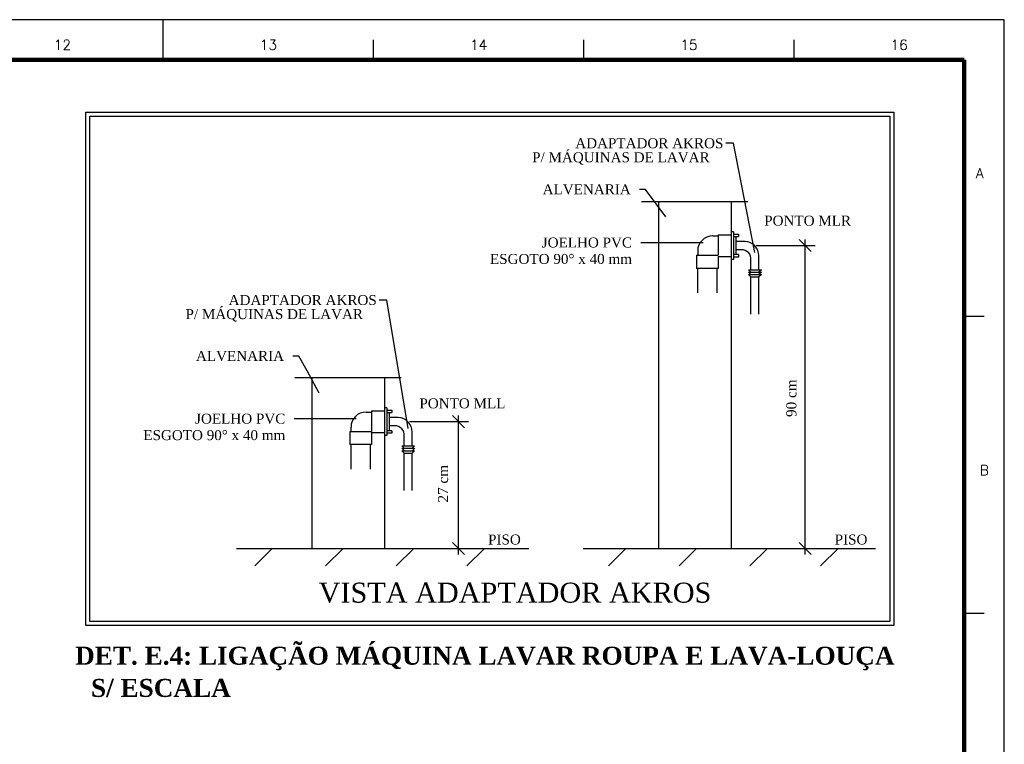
# Model space of a CAD drawing. Header units: millimetres. Extents: x 7 to 27269, y 0 to 59.
# Tile 10 of 10: x 66 to 91, y 41 to 59. Entities that reach past the tile are written whole.
import ezdxf

# ---------------------------------------------------------------- set-up
doc = ezdxf.new("R2010")
doc.units = ezdxf.units.MM
doc.header["$MEASUREMENT"] = 0
for name, color, linetype in [('CHANFRO', 9, 'Continuous'), ('COMENTARIOS', 7, 'Continuous'), ('EG_CONEXAO1', 1, 'Continuous'), ('EG_TUBO', 1, 'Continuous'), ('MARGEM', 4, 'Continuous'), ('TITULO_LISTA', 174, 'Continuous')]:
    doc.layers.add(name, color=color, linetype=linetype)
doc.layers.add('DI-Títulos', color=3, linetype='Continuous', lineweight=30)
doc.styles.add('ROMANS', font='ROMANS')
doc.styles.add('TimesNewRoman', font='times.ttf')
doc.styles.add('TimesNewRomanN', font='timesbd.ttf')

msp = doc.modelspace()

# ---------------------------------------------------------------- hatches: boundary and pattern name
at = {"linetype": 'Continuous'}
h = msp.add_hatch(dxfattribs=at)
h.set_pattern_fill('ANSI31', color=256, scale=10, style=0)
h.paths.add_polyline_path([(79.04895, 46.12173), (71.74595, 46.12173), (71.74595, 45.68473), (79.04895, 45.68473), (79.04895, 46.12173)])
h = msp.add_hatch(dxfattribs=at)
h.set_pattern_fill('ANSI31', color=256, scale=10, style=0)
h.paths.add_polyline_path([(87.71495, 46.12173), (80.41195, 46.12173), (80.41195, 45.68473), (87.71495, 45.68473), (87.71495, 46.12173)])

# ---------------------------------------------------------------- linework, layer by layer
for p, q in [((84.52295, 54.79173), (81.86695, 54.79173)), ((82.29195, 54.79173), (82.29195, 46.12173)), ((84.10695, 54.79173), (84.10695, 46.12173)), ((75.85595, 50.38873), (73.19995, 50.38873)), ((73.62595, 50.38873), (73.62595, 46.12173)), ((75.44095, 50.38873), (75.44095, 46.12173)), ((71.74595, 46.12173), (79.04895, 46.12173)), ((80.41195, 46.12173), (87.71495, 46.12173))]:
    msp.add_line(p, q)
at = {"color": 9, "linetype": 'Continuous'}
for p, q in [((84.73195, 53.69473), (86.20995, 53.69473)), ((86.10895, 53.54373), (85.80695, 53.84573)), ((76.06595, 49.29173), (77.54295, 49.29173)), ((77.44295, 49.13973), (77.13995, 49.44273)), ((77.44295, 45.96973), (77.13995, 46.27273)), ((77.40895, 46.12173), (77.54295, 46.12173)), ((86.10895, 45.96973), (85.80695, 46.27273)), ((86.07495, 46.12173), (86.20995, 46.12173))]:
    msp.add_line(p, q, dxfattribs=at)
at = {"color": 7, "linetype": 'Continuous'}
for p, q in [((85.95795, 45.96973), (85.95795, 53.84573)), ((77.29095, 45.96973), (77.29095, 49.44273))]:
    msp.add_line(p, q, dxfattribs=at)
for points in [[(67.97795, 57.03173), (88.17795, 57.03173), (88.17795, 44.19573), (67.97795, 44.19573)], [(68.07795, 56.93173), (88.07795, 56.93173), (88.07795, 44.29573), (68.07795, 44.29573)]]:
    msp.add_lwpolyline(points, close=True)
at = {"layer": 'CHANFRO', "color": 14}
for p, q in [((83.78095, 53.93473), (83.78095, 53.45073)), ((83.26695, 53.45073), (83.78095, 53.45073)), ((75.11395, 49.53073), (75.11395, 49.04673)), ((74.60095, 49.04673), (75.11395, 49.04673))]:
    msp.add_line(p, q, dxfattribs=at)
at = {"layer": 'COMENTARIOS'}
for p, q in [((84.16595, 56.25073), (83.97395, 56.25073)), ((84.69795, 53.51973), (84.16595, 56.25073)), ((81.97095, 55.09473), (81.81495, 55.09473)), ((82.47895, 54.40973), (81.97095, 55.09473)), ((82.77495, 53.76473), (81.84995, 53.76473)), ((83.40495, 53.76473), (82.77495, 53.76473)), ((75.49895, 52.32873), (75.30695, 52.32873)), ((76.03095, 49.11673), (75.49895, 52.32873)), ((73.30495, 50.93173), (73.14795, 50.93173)), ((73.50895, 50.55973), (73.30495, 50.93173)), ((73.81195, 50.00673), (73.50895, 50.55973)), ((74.10795, 49.36173), (73.18295, 49.36173)), ((74.73795, 49.36173), (74.10795, 49.36173))]:
    msp.add_line(p, q, dxfattribs=at)
at = {"layer": 'EG_CONEXAO1'}
for p, q in [((83.64695, 53.93473), (83.78095, 53.93473)), ((83.78095, 53.96373), (83.78095, 53.93473)), ((83.78095, 53.96373), (84.10695, 53.96373)), ((84.16795, 54.04173), (84.10695, 54.04173)), ((84.10695, 53.96373), (84.10695, 53.42173)), ((84.16795, 54.04173), (84.16795, 53.34773)), ((84.16795, 53.98173), (84.29495, 53.98173)), ((84.16795, 53.92173), (84.29495, 53.92173)), ((84.22795, 53.92173), (84.22795, 53.46873)), ((84.29495, 53.98173), (84.29495, 53.92173)), ((84.45495, 53.79973), (84.22795, 53.79973)), ((83.23895, 53.45073), (83.26695, 53.45073)), ((83.23895, 53.45073), (83.23895, 53.12373)), ((83.27195, 53.55873), (83.27195, 53.44873)), ((83.78095, 53.42173), (83.78095, 53.12373)), ((83.78095, 53.42173), (84.10695, 53.42173)), ((84.29495, 53.46873), (84.16795, 53.46873)), ((84.36095, 53.58973), (84.22795, 53.58973)), ((84.29495, 53.46873), (84.29495, 53.40773)), ((84.80195, 53.08973), (84.80195, 53.43673)), ((84.16795, 53.34773), (84.10695, 53.34773)), ((84.29495, 53.40773), (84.16795, 53.40773)), ((84.60295, 53.08973), (84.60295, 53.33073)), ((83.78095, 53.12373), (83.23895, 53.12373)), ((84.54295, 53.08973), (84.86295, 53.08973)), ((84.54295, 53.08973), (84.60295, 53.02973)), ((84.54295, 53.02973), (84.60295, 52.96973)), ((84.54295, 53.02973), (84.86295, 53.02973)), ((84.54295, 52.96973), (84.60295, 52.90873)), ((84.54295, 52.96973), (84.86295, 52.96973)), ((84.60295, 53.02973), (84.80195, 53.02973)), ((84.60295, 52.96973), (84.80195, 52.96973)), ((84.86295, 53.08973), (84.80195, 53.02973)), ((84.86295, 53.02973), (84.80195, 52.96973)), ((84.86295, 52.96973), (84.80195, 52.90873)), ((84.60295, 51.97773), (84.60295, 52.90873)), ((84.60295, 52.90873), (84.80195, 52.90873)), ((84.80195, 51.97773), (84.80195, 52.90873)), ((74.98095, 49.53073), (75.11395, 49.53073)), ((75.11395, 49.56073), (75.11395, 49.53073)), ((75.11395, 49.56073), (75.44095, 49.56073)), ((75.50095, 49.63873), (75.44095, 49.63873)), ((75.44095, 49.56073), (75.44095, 49.01773)), ((75.50095, 49.63873), (75.50095, 48.94373)), ((75.50095, 49.57773), (75.62795, 49.57773)), ((75.50095, 49.51773), (75.62795, 49.51773)), ((75.56195, 49.51773), (75.56195, 49.06573)), ((75.62795, 49.57773), (75.62795, 49.51773)), ((75.78795, 49.39673), (75.56195, 49.39673)), ((74.57195, 49.04673), (74.60095, 49.04673)), ((74.57195, 49.04673), (74.57195, 48.72073)), ((74.60495, 49.15573), (74.60495, 49.04473)), ((75.11395, 49.01773), (75.11395, 48.72073)), ((75.11395, 49.01773), (75.44095, 49.01773)), ((75.62795, 49.06573), (75.50095, 49.06573)), ((75.62795, 49.00473), (75.50095, 49.00473)), ((75.69495, 49.18573), (75.56195, 49.18573)), ((75.62795, 49.06573), (75.62795, 49.00473)), ((76.13495, 48.68673), (76.13495, 49.03273)), ((75.50095, 48.94373), (75.44095, 48.94373)), ((75.93695, 48.68673), (75.93695, 48.92773)), ((75.11395, 48.72073), (74.57195, 48.72073)), ((75.87695, 48.68673), (75.93695, 48.62573)), ((75.87695, 48.68673), (76.19595, 48.68673)), ((75.87695, 48.62573), (76.19595, 48.62573)), ((75.87695, 48.62573), (75.93695, 48.56573)), ((75.87695, 48.56573), (76.19595, 48.56573)), ((75.87695, 48.56573), (75.93695, 48.50573)), ((75.93695, 48.62573), (76.13495, 48.62573)), ((75.93695, 48.56573), (76.13495, 48.56573)), ((75.93695, 47.57373), (75.93695, 48.50573)), ((75.93695, 48.50573), (76.13495, 48.50573)), ((76.19595, 48.68673), (76.13495, 48.62573)), ((76.19595, 48.62573), (76.13495, 48.56573)), ((76.19595, 48.56573), (76.13495, 48.50573)), ((76.13495, 47.57373), (76.13495, 48.50573))]:
    msp.add_line(p, q, dxfattribs=at)
for centre, radius, start, end in [((83.64695, 53.55873), 0.3754, 90, 180), ((84.42395, 53.42373), 0.37752, 1.915284, 85.436591), ((84.37495, 53.35973), 0.23001, 352.792495, 93.54088), ((74.98095, 49.15573), 0.3754, 90, 180), ((75.75795, 49.02073), 0.37752, 1.915284, 85.436591), ((75.70895, 48.95673), 0.23001, 352.792495, 93.54088)]:
    msp.add_arc(centre, radius, start, end, dxfattribs=at)
at = {"layer": 'EG_TUBO'}
for p, q in [((83.26695, 53.12273), (83.26895, 52.50873)), ((83.75095, 53.12473), (83.75295, 52.50873)), ((74.60095, 48.71973), (74.60295, 48.10573)), ((75.08495, 48.72173), (75.08695, 48.10573))]:
    msp.add_line(p, q, dxfattribs=at)
at = {"layer": 'MARGEM', "color": 1}
for p, q in [((90.93656, 59.34192), (6.83656, 59.34192)), ((69.91156, 58.34192), (69.91156, 59.34192)), ((90.93656, -0.05808), (90.93656, 59.34192)), ((75.16781, 58.34192), (75.16781, 58.84192)), ((80.42406, 58.34192), (80.42406, 58.84192)), ((85.68031, 58.34192), (85.68031, 58.84192)), ((90.43656, 51.91692), (89.93656, 51.91692)), ((90.43656, 44.49192), (89.93656, 44.49192))]:
    msp.add_line(p, q, dxfattribs=at)
at = {"layer": 'MARGEM', "lineweight": 100}
for p, q in [((9.33656, 58.34192), (89.93656, 58.34192)), ((89.93656, 58.34192), (89.93656, 0.94192))]:
    msp.add_line(p, q, dxfattribs=at)

# ---------------------------------------------------------------- texts
at = {"color": 7, "char_height": 0.252085, "attachment_point": 5, "rotation": 90.00021, "style": 'TimesNewRoman'}
for s, insert, width in [('90 cm', (85.61495, 49.87773), 139.1859369), ('27 cm', (76.90795, 47.73873), 432.2338788)]:
    msp.add_mtext(s, dxfattribs=dict(at, insert=insert, width=width))
at = {"layer": 'COMENTARIOS', "char_height": 0.25, "line_spacing_factor": 0.9, "style": 'TimesNewRoman'}
for s, insert, width, attachment_point in [('ADAPTADOR AKROS', (80.21095, 56.12423), 576, 7), ('P/ MÁQUINAS DE LAVAR', (79.13295, 55.71423), 768, 7), ('ALVENARIA', (81.59795, 54.97023), 345.6, 9), ('PONTO MLR', (87.10595, 54.18823), 345.6, 9), ('JOELHO PVC', (81.62895, 53.64023), 384, 9), ('ESGOTO 90%%d x 40 mm', (81.62895, 53.23123), 691.2, 9), ('ADAPTADOR AKROS', (71.54595, 52.20423), 576, 7), ('P/ MÁQUINAS DE LAVAR', (70.46795, 51.79423), 768, 7), ('ALVENARIA', (72.93195, 50.80423), 345.6, 9), ('PONTO MLL', (78.46495, 49.62023), 345.6, 9), ('JOELHO PVC', (72.96295, 49.23623), 384, 9), ('ESGOTO 90%%d x 40 mm', (72.96295, 48.82623), 691.2, 9), ('PISO', (78.03095, 46.21623), 153.6, 7), ('PISO', (86.69595, 46.21623), 153.6, 7)]:
    msp.add_mtext(s, dxfattribs=dict(at, insert=insert, width=width, attachment_point=attachment_point))
at = {"layer": 'DI-Títulos', "color": 5, "insert": (88.19312, 43.0736), "char_height": 0.45, "width": 8271.1961395, "attachment_point": 9, "line_spacing_factor": 0.798, "style": 'TimesNewRomanN'}
msp.add_mtext('DET. E.4: LIGAÇÃO MÁQUINA LAVAR ROUPA E LAVA-LOUÇA', dxfattribs=at)
at = {"layer": 'DI-Títulos', "color": 3, "insert": (71.60018, 42.40241), "char_height": 0.45, "width": 8271.1961395, "attachment_point": 9, "line_spacing_factor": 0.798, "style": 'TimesNewRomanN'}
msp.add_mtext('S/ ESCALA', dxfattribs=at)
at = {"layer": 'MARGEM', "color": 1, "char_height": 0.25, "attachment_point": 8, "line_spacing_factor": 0.798, "style": 'ROMANS'}
for s, insert, width in [('12', (67.3907, 58.58876), 49.0298157), ('13', (72.53969, 58.58876), 49.0298157), ('14', (77.79594, 58.58646), 49.0298157), ('15', (83.05219, 58.58876), 49.0298157), ('16', (88.30844, 58.58876), 49.0298157), ('A', (90.32281, 55.37979), 29.460898), ('B', (90.43985, 47.95446), 29.460898)]:
    msp.add_mtext(s, dxfattribs=dict(at, insert=insert, width=width))
at = {"layer": 'TITULO_LISTA', "color": 7, "insert": (73.79495, 44.75473), "char_height": 0.5, "width": 1612.8, "attachment_point": 7, "line_spacing_factor": 0.9, "style": 'TimesNewRoman'}
msp.add_mtext('VISTA ADAPTADOR AKROS', dxfattribs=at)

doc.saveas('drawing.dxf')
